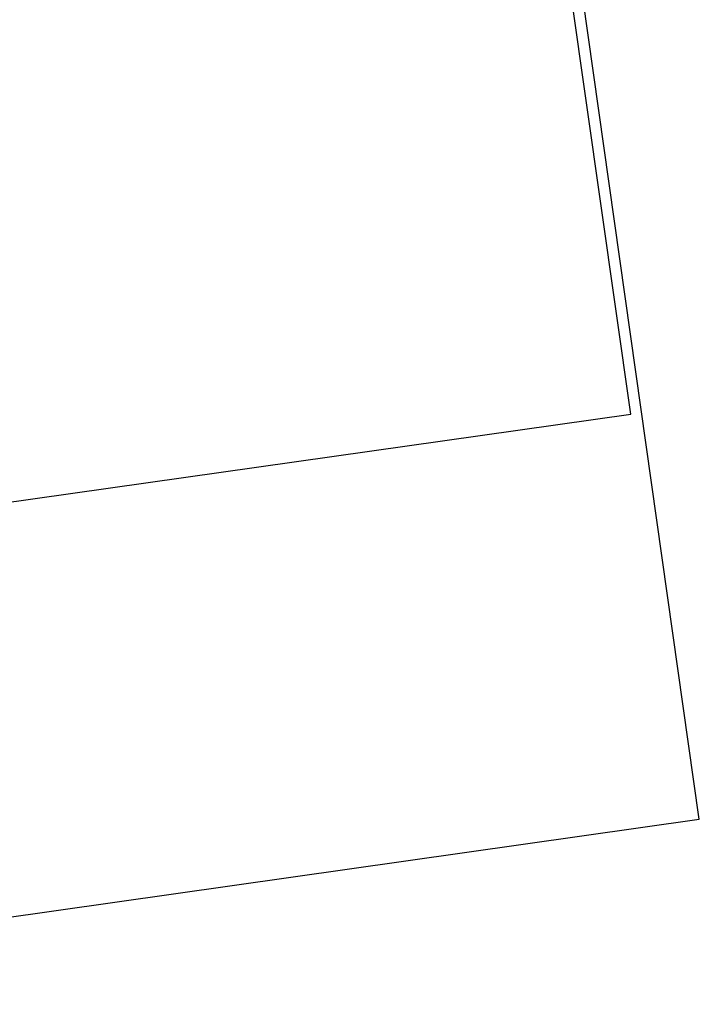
# Model space of a CAD drawing. Extents: x 446388 to 447135, y 445359 to 446567.
# Tile 13 of 39: x 446829 to 447135, y 445359 to 445803. Entities that reach past the tile are written whole.
import ezdxf

# ---------------------------------------------------------------- set-up
doc = ezdxf.new("R2010")
doc.units = 0
doc.header["$LTSCALE"] = 2
doc.header["$MEASUREMENT"] = 0
doc.linetypes.add('AUSGEZOGEN', pattern=[0])
doc.layers.get('0').update_dxf_attribs({"linetype": 'AUSGEZOGEN'})
for name, color, linetype in [('FBR', 8, 'CONTINUOUS'), ('Planeinteilung', 6, 'CONTINUOUS'), ('RAHMEN', 250, 'AUSGEZOGEN')]:
    doc.layers.add(name, color=color, linetype=linetype)

# ---------------------------------------------------------------- blocks, each defined once
blk = doc.blocks.new('1135594')
for p, q in [((1135, 594), (0, 594)), ((1135, 0), (1135, 594))]:
    blk.add_line(p, q)
at = {"layer": 'RAHMEN'}
for p, q in [((950, 589), (25, 589)), ((950, 5), (950, 589))]:
    blk.add_line(p, q, dxfattribs=at)

msp = doc.modelspace()

# ---------------------------------------------------------------- linework, layer by layer
at = {"layer": 'FBR'}
for points in [[(446586.89, 446089.83, 0.000001), (446588.96, 446075.27, 0.000001), (446590.43, 446064.91, 0.000008)], [(446614.87, 445892.35, 0.000003), (446616.86, 445878.27, 0.000004), (446618.36, 445867.68, 0.000022), (446620.71, 445851.05, 0.000045)]]:
    msp.add_lwpolyline(points, format="xyb", dxfattribs=at)

# ---------------------------------------------------------------- block references
at = {"layer": 'Planeinteilung', "linetype": 'Continuous', "rotation": 278.0670474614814}
msp.add_blockref('1135594', (446387.84, 446483.19), dxfattribs=at)

doc.saveas('drawing.dxf')
